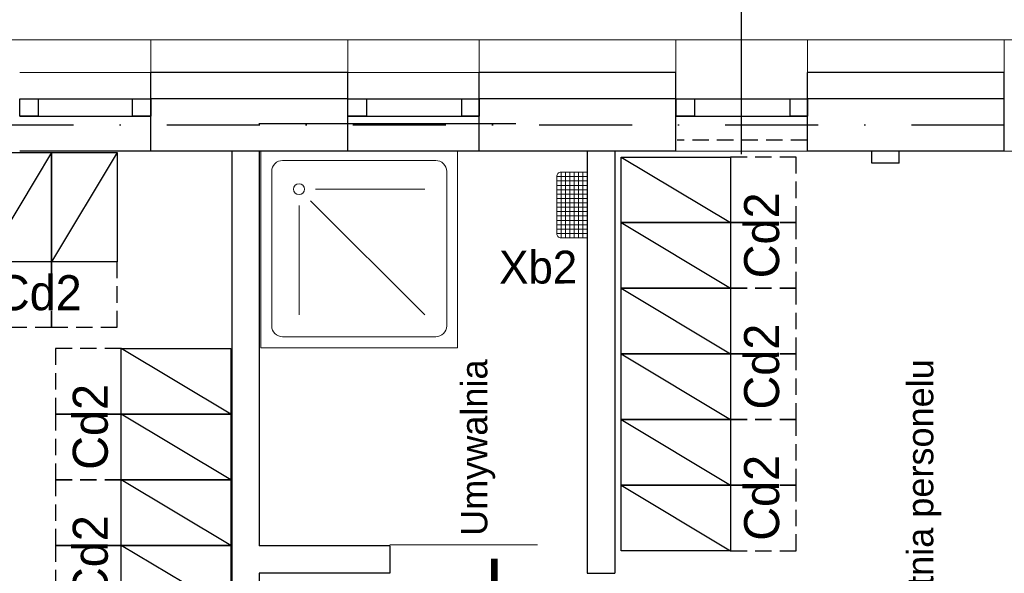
# Model space of a CAD drawing. Header units: millimetres. Extents: x 14495 to 271441, y -21035 to 2232.
# Tile 209 of 227: x 85695 to 86145, y 1550 to 1803. Entities that reach past the tile are written whole.
import ezdxf
from ezdxf.enums import TextEntityAlignment as Align
from ezdxf.lldxf.tags import DXFTag

# ---------------------------------------------------------------- set-up
doc = ezdxf.new("R2010")
doc.units = ezdxf.units.MM
for name, pattern in [('DASHDOT', [1, 0.5, -0.25, 0, -0.25]), ('HIDDENX2', [0.75, 0.5, -0.25]), ('KRESKOWA2', [0.375, 0.25, -0.125])]:
    doc.linetypes.add(name, pattern=pattern)
for name, color, linetype in [('-- TECH  SYMBOLE', 1, 'Continuous'), ('_1_cienkie', 251, 'Continuous'), ('_A_widok', 1, 'Continuous'), ('a-bloki-drzwi', 52, 'Continuous'), ('a-cienka', 8, 'Continuous'), ('A-POW-NR', 1, 'Continuous'), ('A_bloki-drzwi', 1, 'Continuous'), ('A_BLOKI_KÓŁKO', 1, 'Continuous'), ('A_BLOKI_OPIS', 1, 'Continuous'), ('A_L przerywana', 251, 'HIDDENX2'), ('A_Lcienka', 253, 'Continuous'), ('A_OSIE', 252, 'DASHDOT'), ('A_PROJEKTOWANE', 3, 'Continuous'), ('A_SC_DZIAlOWE', 4, 'Continuous'), ('TRE_w_meble_medic_aranzacja', 1, 'Continuous')]:
    doc.layers.add(name, color=color, linetype=linetype)
for name, color, linetype, lineweight in [('A-DOOR-IDEN', 1, 'Continuous', 18), ('A_L_CIENKA', 251, 'Continuous', 5), ('A_TECHNOLOGIA CAŁA', 44, 'Continuous', 9)]:
    doc.layers.add(name, color=color, linetype=linetype, lineweight=lineweight)
doc.layers.add('A-POW', color=2, linetype='Continuous', plot=False)
doc.styles.add('ARIAL1_2', font='arial.ttf', dxfattribs={"width": 1.2})
doc.styles.add('arialce', font='ARIALN.TTF')
doc.styles.add('cg', font='GOTHIC.TTF')
doc.styles.add('ROMANS', font='romans', dxfattribs={"width": 0.6})
doc.styles.add('switz721ltexbt', font='swissel.ttf')
tags = doc.linetypes.add('DASH', pattern=[15, 10, -5]).pattern_tags.tags
tags[6:7] = [DXFTag(74, 4), DXFTag(75, 0), DXFTag(340, '0'), DXFTag(46, 1.0), DXFTag(50, 0.0), DXFTag(44, 0.0), DXFTag(45, 0.0)]
tags[4:5] = [DXFTag(74, 4), DXFTag(75, 0), DXFTag(340, '0'), DXFTag(46, 1.0), DXFTag(50, 0.0), DXFTag(44, 0.0), DXFTag(45, 0.0)]
doc.linetypes.add('ZIGZAG', pattern='A,0.00254,-5.08,[131,ltypeshp.shx,S=5.08,R=0,X=-5.08,Y=0],-10.16,[131,ltypeshp.shx,S=5.08,R=180,X=5.08,Y=0],-5.08', length=20.32254)

# ---------------------------------------------------------------- blocks, each defined once
blk = doc.blocks.new('POW')
at = {"const_width": 5}
blk.add_lwpolyline([(125.32, 0), (0, 0)], dxfattribs=at)
at = {"style": 'switz721ltexbt'}
blk.add_attdef('001', (-1.78, 12.35), '', height=41.18, dxfattribs=at)
blk = doc.blocks.new('*U1998')
at = {"color": 1, "linetype": 'KRESKOWA2', "ltscale": 30}
blk.add_lwpolyline([(-20, 50), (-20, 80), (10, 80), (10, 50)], close=True, dxfattribs=at)
at = {"color": 2}
blk.add_lwpolyline([(10, 0), (10, 50), (-20, 50), (-20, 0)], close=True, dxfattribs=at)
at = {"color": 1}
blk.add_lwpolyline([(10, 0), (-20, 50)], dxfattribs=at)
blk = doc.blocks.new('koszyk pod prysznic')
at = {"layer": 'A-DOOR-IDEN', "color": 1}
for p, q in [((0, 15), (0, -15)), ((2, 15), (2, -15)), ((4, 15), (4, -15)), ((6, 15), (6, -15)), ((8, 15), (8, -15)), ((10, 15), (10, -15)), ((12, 15), (12, -15)), ((14, 13), (0, 13)), ((14, 11), (0, 11)), ((14, 9), (0, 9)), ((14, 9), (0, 9)), ((14, 7), (0, 7)), ((14, 5), (0, 5)), ((14, 3), (0, 3)), ((14, 1), (0, 1)), ((14, 1), (0, 1)), ((14, -1), (0, -1)), ((14, -1), (0, -1)), ((14, -3), (0, -3)), ((14, -5), (0, -5)), ((14, -7), (0, -7)), ((14, -9), (0, -9)), ((14, -9), (0, -9)), ((14, -11), (0, -11)), ((14, -13), (0, -13))]:
    blk.add_line(p, q, dxfattribs=at)
blk.add_lwpolyline([(0, -15), (12, -15, 0.414214), (14, -13), (14, 13, 0.414214), (12, 15), (0, 15)], format="xyb", close=True, dxfattribs=at)
blk = doc.blocks.new('HJTS')
at = {"color": 8}
blk.add_line((0, 0), (0, 111.34), dxfattribs=at)
at = {"layer": 'A_BLOKI_KÓŁKO', "ltscale": 0.04}
blk.add_circle((0, 135.04), 23.7, dxfattribs=at)
at = {"layer": 'A_BLOKI_OPIS', "style": 'ROMANS'}
for tag, height, width, p in [('O', 20.59, 0.5, (-0.05, 135.67)), ('100', 17.16, 0.6, (-11.49, 86.54)), ('200', 17.16, 0.6, (10.76, 86.54))]:
    blk.add_attdef(tag, text='', height=height, rotation=90, dxfattribs=dict(at, width=width)).set_placement(p, align=Align.MIDDLE)
blk = doc.blocks.new('NATRYSK')
at = {"color": 2, "lineweight": 5}
for p, q in [((-75, 75), (-22.8, 22.8)), ((-17.5, 75), (-17.5, 25)), ((-75, 17.5), (-25, 17.5))]:
    blk.add_line(p, q, dxfattribs=at)
blk.add_lwpolyline([(-90, 90), (0, 90), (0, 0), (-90, 0)], close=True, dxfattribs=at)
blk.add_lwpolyline([(-85, 80, -0.414214), (-80, 85), (-9.37, 85, -0.414214), (-4.37, 80), (-4.37, 10, -0.414214), (-9.37, 5), (-80, 5, -0.414214), (-85, 10)], format="xyb", close=True, dxfattribs=at)
blk.add_circle((-17.5, 17.5), 2.5, dxfattribs=at)

msp = doc.modelspace()

# ---------------------------------------------------------------- linework, layer by layer
at = {"layer": '_1_cienkie', "lineweight": 0}
for p, q in [((85754.79, 1778.74), (85754.79, 1793.74)), ((85844.72, 1778.74), (85844.72, 1793.74)), ((85904.79, 1778.74), (85904.79, 1793.74)), ((85994.72, 1778.74), (85994.72, 1793.74)), ((86054.79, 1778.74), (86054.79, 1793.74)), ((86144.79, 1778.74), (86144.79, 1793.74)), ((85754.79, 1742.74), (85754.79, 1778.74)), ((85844.72, 1742.74), (85844.72, 1778.74)), ((85904.79, 1742.74), (85904.79, 1778.74))]:
    msp.add_line(p, q, dxfattribs=at)
at = {"layer": '_A_widok'}
for p, q in [((85754.79, 1742.74), (85694.79, 1742.74)), ((85904.79, 1742.74), (85844.79, 1742.74))]:
    msp.add_line(p, q, dxfattribs=at)
at = {"layer": 'a-cienka'}
for points in [[(85844.79, 1766.74), (85754.79, 1766.74)], [(85994.87, 1766.74), (85904.79, 1766.74)], [(86144.79, 1766.74), (86054.79, 1766.74)]]:
    msp.add_lwpolyline(points, dxfattribs=at)
at = {"layer": 'A_bloki-drzwi', "color": 252, "linetype": 'DASH'}
for p, q in [((85694.79, 1766.74), (85754.79, 1766.74)), ((85844.79, 1766.74), (85904.79, 1766.74)), ((85694.79, 1758.74), (85754.79, 1758.74)), ((85844.79, 1758.74), (85904.79, 1758.74))]:
    msp.add_line(p, q, dxfattribs=at)
at = {"layer": 'A_bloki-drzwi', "linetype": 'DASH'}
for p, q in [((85994.79, 1766.74), (86054.79, 1766.74)), ((85994.79, 1758.74), (86054.79, 1758.74))]:
    msp.add_line(p, q, dxfattribs=at)
at = {"layer": 'A_bloki-drzwi', "color": 252, "linetype": 'DASH'}
for points in [[(85694.79, 1766.74), (85703.23, 1766.74), (85703.23, 1758.74), (85694.79, 1758.74)], [(85746.42, 1766.74), (85754.79, 1766.74), (85754.79, 1758.74), (85746.42, 1758.74)], [(85844.79, 1766.74), (85853.23, 1766.74), (85853.23, 1758.74), (85844.79, 1758.74)], [(85896.92, 1766.74), (85904.79, 1766.74), (85904.79, 1758.74), (85896.92, 1758.74)]]:
    msp.add_lwpolyline(points, close=True, dxfattribs=at)
at = {"layer": 'A_bloki-drzwi'}
for points in [[(85994.79, 1766.74), (86003.16, 1766.74), (86003.16, 1758.74), (85994.79, 1758.74)], [(86046.92, 1766.74), (86054.79, 1766.74), (86054.79, 1758.74), (86046.92, 1758.74)]]:
    msp.add_lwpolyline(points, close=True, dxfattribs=at)
at = {"layer": 'A_L przerywana', "ltscale": 15}
msp.add_line((86054.72, 1747.74), (85995.22, 1747.74), dxfattribs=at)
at = {"layer": 'A_L_CIENKA'}
for p, q in [((82412.29, 1793.74), (86595.29, 1793.74)), ((86054.79, 1793.74), (85994.79, 1793.74)), ((86204.79, 1793.74), (86144.79, 1793.74)), ((86054.79, 1742.74), (85994.79, 1742.74)), ((86204.79, 1742.74), (86144.79, 1742.74))]:
    msp.add_line(p, q, dxfattribs=at)
at = {"layer": 'A_L_CIENKA', "color": 1, "linetype": 'ZIGZAG'}
msp.add_line((85864.03, 1562.83), (85931.51, 1562.83), dxfattribs=at)
at = {"layer": 'A_L_CIENKA', "linetype": 'ZIGZAG'}
msp.add_line((85864.03, 1562.83), (85931.51, 1562.83), dxfattribs=at)
at = {"layer": 'A_Lcienka', "linetype": 'Continuous', "lineweight": 5}
for p, q in [((85754.79, 1778.74), (85694.79, 1778.74)), ((85904.79, 1778.74), (85844.79, 1778.74))]:
    msp.add_line(p, q, dxfattribs=at)
at = {"layer": 'A_OSIE', "ltscale": 85}
msp.add_line((82272.89, 1754.74), (86478.26, 1754.74), dxfattribs=at)
at = {"layer": 'A_PROJEKTOWANE'}
for p, q in [((85754.79, 1742.74), (85754.79, 1778.74)), ((85754.79, 1742.74), (85754.79, 1778.74)), ((85754.79, 1742.74), (85754.79, 1778.74)), ((85844.72, 1742.74), (85844.72, 1778.74)), ((85904.79, 1742.74), (85904.79, 1778.74)), ((85904.79, 1742.74), (85904.79, 1778.74)), ((85904.79, 1742.74), (85904.79, 1778.74)), ((85994.72, 1742.74), (85994.72, 1778.74)), ((86054.79, 1742.74), (86054.79, 1778.74)), ((86054.79, 1742.74), (86054.79, 1778.74)), ((86054.79, 1742.74), (86054.79, 1778.74)), ((86054.79, 1742.74), (86054.79, 1778.74)), ((86144.72, 1742.74), (86144.72, 1778.74)), ((86144.72, 1742.74), (86144.72, 1778.74))]:
    msp.add_line(p, q, dxfattribs=at)
for points in [[(85844.79, 1778.74), (85754.79, 1778.74)], [(85844.79, 1778.74), (85754.79, 1778.74)], [(85994.87, 1778.74), (85904.79, 1778.74)], [(85994.87, 1778.74), (85904.79, 1778.74)], [(86144.79, 1778.74), (86054.79, 1778.74)], [(86144.79, 1778.74), (86054.79, 1778.74)], [(85844.79, 1742.74), (85754.79, 1742.74)], [(85994.87, 1742.74), (85904.79, 1742.74)], [(86144.79, 1742.74), (86054.79, 1742.74)]]:
    msp.add_lwpolyline(points, dxfattribs=at)
at = {"layer": 'A_SC_DZIAlOWE'}
for p, q in [((85921.53, 1755.24), (85804.03, 1755.24)), ((85791.72, 1742.74), (85791.72, 1639.07)), ((85791.72, 1742.74), (85791.72, 1287.24)), ((85909.03, 1742.74), (85804.03, 1742.74)), ((85804.22, 1742.74), (85804.22, 1562.27)), ((85954.22, 1742.74), (85954.22, 1549.77)), ((85954.22, 1742.74), (85954.22, 1562.27)), ((85966.72, 1742.74), (85966.72, 1549.77)), ((86084.29, 1737.29), (86084.29, 1742.74)), ((86096.79, 1737.29), (86096.79, 1742.74)), ((86096.79, 1737.29), (86084.29, 1737.29)), ((85864.03, 1562.27), (85864.03, 1549.77)), ((85804.22, 1549.77), (85804.22, 1287.24)), ((85954.22, 1549.77), (85966.72, 1549.77)), ((85954.22, 1549.77), (85966.72, 1549.77))]:
    msp.add_line(p, q, dxfattribs=at)
for points in [[(85864.03, 1562.27), (85804.22, 1562.27)], [(85864.03, 1549.77), (85804.22, 1549.77)]]:
    msp.add_lwpolyline(points, dxfattribs=at)

# ---------------------------------------------------------------- block references
at = {"layer": 'a-bloki-drzwi'}
ref = msp.add_blockref('HJTS', (86024.72, 1741.39), dxfattribs=at)
ref.add_attrib('100', '60', dxfattribs={"layer": 'A_BLOKI_OPIS', "extrusion": (0, 0, -1), "height": 17.16, "rotation": 90, "style": 'ROMANS', "text_generation_flag": 4, "width": 0.6}).set_placement((-86013.23, 1825), align=Align.MIDDLE)
ref.add_attrib('200', '60', dxfattribs={"layer": 'A_BLOKI_OPIS', "extrusion": (0, 0, -1), "height": 17.16, "rotation": 90, "style": 'ROMANS', "text_generation_flag": 4, "width": 0.6}).set_placement((-86035.49, 1824.02), align=Align.MIDDLE)
at = {"layer": 'A-DOOR-IDEN', "color": 1, "rotation": 179.9999999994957}
msp.add_blockref('koszyk pod prysznic', (85954.22, 1718.13), dxfattribs=at)
at = {"layer": 'A-POW-NR'}
ref = msp.add_blockref('POW', (86115.53, 1429.89), dxfattribs=dict(at, xscale=0.6, yscale=0.6, zscale=0.6, rotation=90))
ref.add_attrib('88,88', '12.8', dxfattribs={"layer": 'A-POW', "height": 8, "rotation": 90, "style": 'ARIAL1_2', "width": 1.2}).set_placement((86134.39, 1458.11), align=Align.RIGHT)
ref.add_attrib('POKOJ', 'Szatnia personelu', (86112.33, 1515.57), dxfattribs={"layer": 'A-POW', "height": 12, "rotation": 90, "style": 'arialce', "width": 1.2})
ref.add_attrib('001', '113', (86111.02, 1429.89), dxfattribs={"layer": '0', "height": 24.71, "rotation": 90, "style": 'switz721ltexbt', "width": 0.7})
ref = msp.add_blockref('POW', (85911.72, 1481.21), dxfattribs=dict(at, xscale=0.6, yscale=0.6, zscale=0.6, rotation=90))
ref.add_attrib('88,88', '6.5', dxfattribs={"layer": 'A-POW', "height": 8, "rotation": 90, "style": 'ARIAL1_2', "width": 1.2}).set_placement((85930.58, 1509.43), align=Align.RIGHT)
ref.add_attrib('POKOJ', 'Umywalnia', (85908.51, 1566.88), dxfattribs={"layer": 'A-POW', "height": 12, "rotation": 90, "style": 'arialce', "width": 1.2})
ref.add_attrib('001', '114', (85907.21, 1481.21), dxfattribs={"layer": '0', "height": 24.71, "rotation": 90, "style": 'switz721ltexbt', "width": 0.7})
at = {"layer": 'A_TECHNOLOGIA CAŁA', "linetype": 'Continuous', "lineweight": 9, "xscale": -1, "rotation": 270.0000438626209}
msp.add_blockref('NATRYSK', (85804.96, 1742.88), dxfattribs=at)
at = {"layer": 'TRE_w_meble_medic_aranzacja', "xscale": -1}
for p, rotation in [((85699.36, 1742.22), 180), ((85729.36, 1742.22), 180), ((85969.71, 1730.09), 270.0000005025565), ((85969.71, 1700.09), 270.0000005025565), ((85969.7, 1670.09), 270.0000005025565), ((85791.22, 1632.53), 90.00000050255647), ((85969.7, 1640.09), 270.0000005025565), ((85791.22, 1602.53), 90.00000050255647), ((85969.71, 1610.09), 270.0000005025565), ((85791.22, 1572.53), 90.00000050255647), ((85969.71, 1580.09), 270.0000005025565), ((85791.22, 1542.53), 90.00000050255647)]:
    msp.add_blockref('*U1998', p, dxfattribs=dict(at, rotation=rotation))

# ---------------------------------------------------------------- texts
at = {"layer": '-- TECH  SYMBOLE', "color": 1, "style": 'cg'}
for s, height, rotation, p in [('Cd2', 16, 90, (86041.88, 1684.63)), ('Xb2', 15, 0.0575, (85913.92, 1682.23)), ('Cd2', 16, 90, (86041.87, 1624.63)), ('Cd2', 16, 90, (85735.05, 1597.07)), ('Cd2', 16, 90, (86041.88, 1564.63)), ('Cd2', 16, 90, (85735.05, 1537.07))]:
    msp.add_text(s, height=height, rotation=rotation, dxfattribs=at).set_placement(p)
msp.add_text('Cd2', height=16, dxfattribs=at).set_placement((85683.9, 1670.05))

doc.saveas('drawing.dxf')
